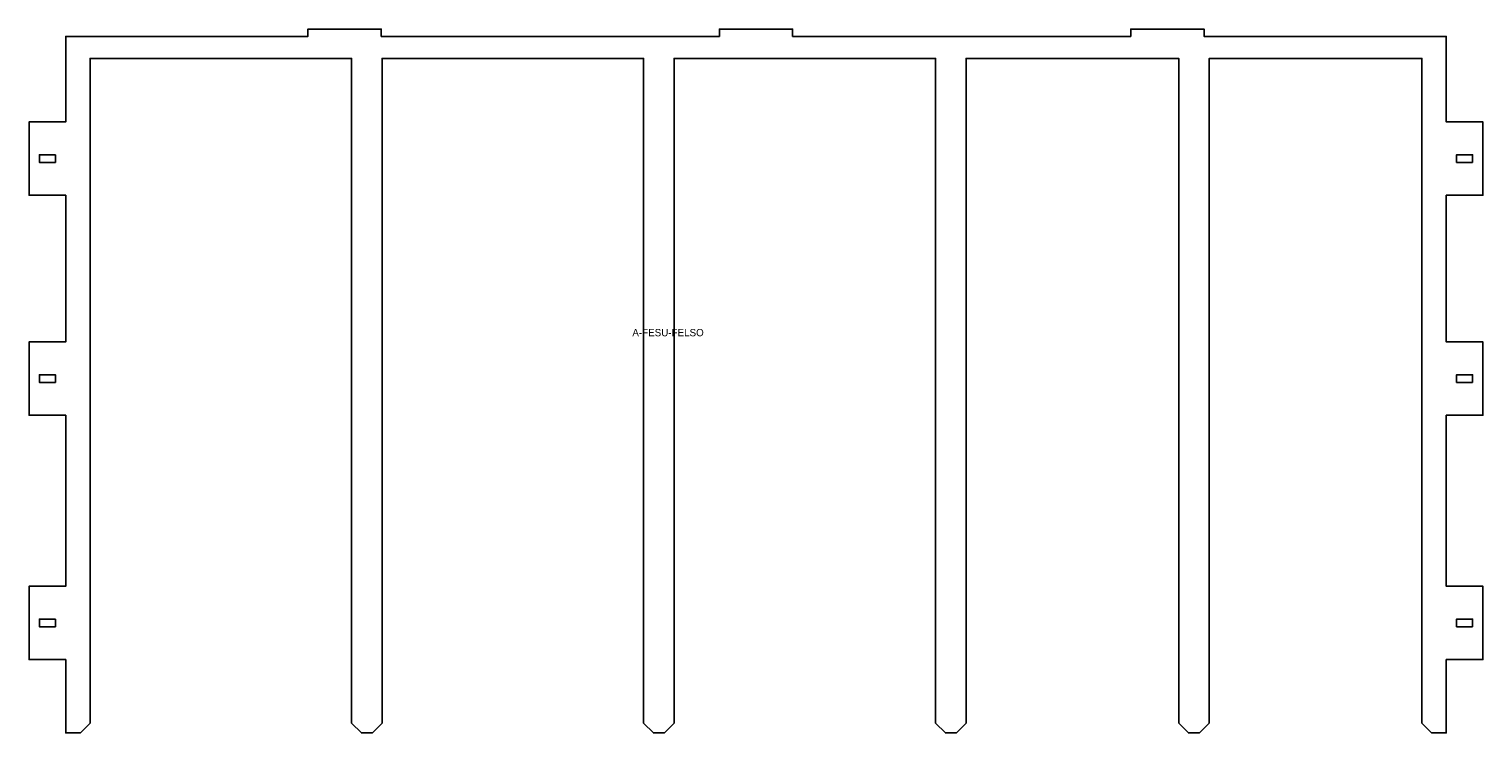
# Model space of a CAD drawing. Header units: millimetres. Extents: x 0 to 1190, y 0 to 576.
import ezdxf
from ezdxf.enums import TextEntityAlignment as Align

# ---------------------------------------------------------------- set-up
doc = ezdxf.new("R2010")
doc.units = ezdxf.units.MM
doc.layers.add('JELOLES', color=5, linetype='Continuous')
doc.layers.add('VAGAS', color=1, linetype='Continuous')

msp = doc.modelspace()

# ---------------------------------------------------------------- linework, layer by layer
at = {"layer": 'VAGAS'}
for points in [[(30, 260), (0, 260), (0, 320), (30, 320), (30, 440), (0, 440), (0, 500), (30, 500), (30, 570), (228.3, 570), (228.3, 576), (288.3, 576), (288.3, 570), (565, 570), (565, 576), (625, 576), (625, 570), (901.7, 570), (901.7, 576), (961.7, 576), (961.7, 570), (1160, 570), (1160, 500), (1190, 500), (1190, 440), (1160, 440), (1160, 320), (1190, 320), (1190, 260), (1160, 260), (1160, 120), (1190, 120), (1190, 60), (1160, 60), (1160, 0), (1148, 0), (1140, 8), (1140, 552), (966, 552), (966, 8), (958, 0), (949, 0), (941, 8), (941, 552), (767, 552), (767, 8), (759, 0), (750, 0), (742, 8), (742, 552), (528, 552), (528, 8), (520, 0), (511, 0), (503, 8), (503, 552), (289, 552), (289, 8), (281, 0), (272, 0), (264, 8), (264, 552), (50, 552), (50, 8), (42, 0), (30, 0), (30, 60), (0, 60), (0, 120), (30, 120)], [(21.5, 473.1), (8.5, 473.1), (8.5, 466.9), (21.5, 466.9)], [(1181.5, 466.9), (1181.5, 473.1), (1168.5, 473.1), (1168.5, 466.9)], [(21.5, 286.9), (21.5, 293.1), (8.5, 293.1), (8.5, 286.9)], [(1181.5, 286.9), (1181.5, 293.1), (1168.5, 293.1), (1168.5, 286.9)], [(21.5, 93.1), (8.5, 93.1), (8.5, 86.9), (21.5, 86.9)], [(1181.5, 86.9), (1181.5, 93.1), (1168.5, 93.1), (1168.5, 86.9)]]:
    msp.add_lwpolyline(points, close=True, dxfattribs=at)

# ---------------------------------------------------------------- texts
at = {"layer": 'JELOLES'}
msp.add_text('A-FESU-FELSO', height=6, dxfattribs=at).set_placement((523, 327.6), align=Align.MIDDLE_CENTER)

doc.saveas('drawing.dxf')
